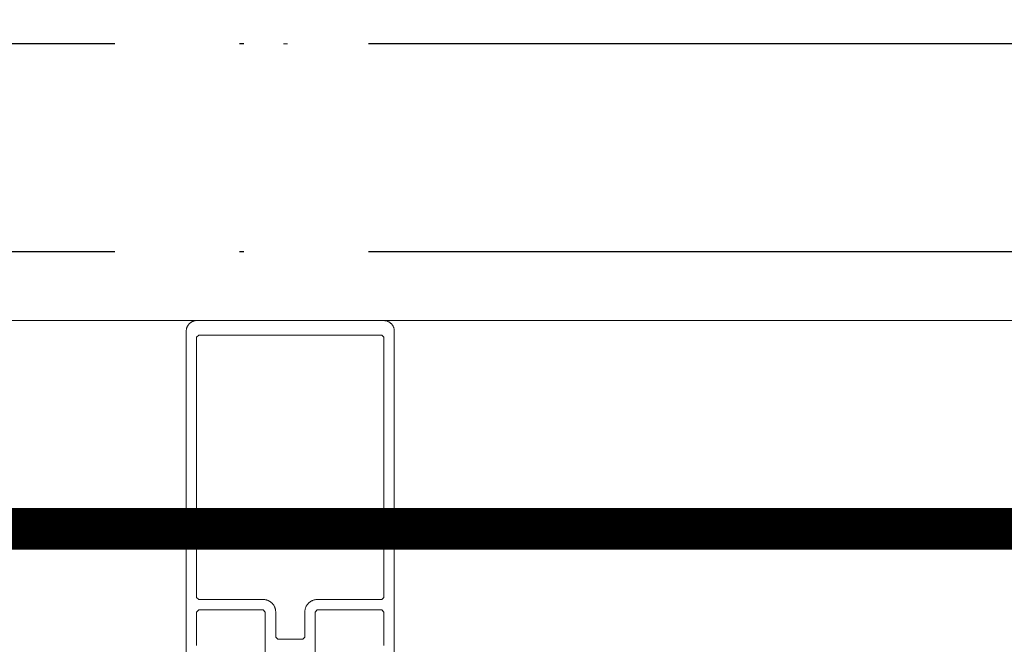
# Model space of a CAD drawing. Header units: millimetres. Extents: x 7483 to 13091, y 8111 to 13871.
# Tile 152 of 256: x 9743 to 9767, y 9227 to 9242. Entities that reach past the tile are written whole.
import ezdxf

# ---------------------------------------------------------------- set-up
doc = ezdxf.new("R2010")
doc.units = ezdxf.units.MM
for name, pattern in [('ACAD_ISO04W100', [30, 24, -3, 0, -3]), ('DGN_STYLE_2', [30.2, 18.12, -12.08]), ('KRESKAKROPKA2', [12.7, 6.35, -3.175, 0, -3.175])]:
    doc.linetypes.add(name, pattern=pattern)
doc.layers.add('a___wymiary', color=7, linetype='Continuous', lineweight=5, true_color=0x000000)
doc.layers.add('wymiary', color=7, linetype='Continuous', lineweight=5, true_color=0xb2b2b2)
doc.layers.add('AS_Siatki', color=72, linetype='Continuous')
for name, color, linetype, lineweight in [('CZ-GR', 236, 'Continuous', 30), ('CZ-SR', 106, 'Continuous', 13), ('drzwi', 30, 'Continuous', 20), ('OSI', 64, 'KRESKAKROPKA2', 0)]:
    doc.layers.add(name, color=color, linetype=linetype, lineweight=lineweight)
doc.layers.add('konstrukcja poglądowo', color=7, linetype='Continuous', lineweight=5, true_color=0xb2b2b2, plot=False)
doc.layers.add('Powierzchnie', color=21, linetype='DGN_STYLE_2', lineweight=15, plot=False)
doc.styles.add('Arial', font='arial.ttf')
doc.dimstyles.new('wymiary agp1', dxfattribs={"dimtxt": 16, "dimasz": 5, "dimexe": 30, "dimexo": 60, "dimgap": 1.8, "dimtad": 1, "dimdec": 3, "dimrnd": 0.5, "dimdsep": 46, "dimtxsty": 'Arial', "dimblk": 'znacznik', "dimcen": 1.5, "dimse1": 1, "dimse2": 1, "dimclrd": 256, "dimazin": 0, "dimtfac": 1, "dimtdec": 3, "dimtmove": 1, "dimatfit": 3, "dimldrblk": 'znacznik', "dimfxl": 0, "dimlwd": -1, "dimarcsym": 0})

# ---------------------------------------------------------------- blocks, each defined once
blk = doc.blocks.new('zw$58')
for points in [[(5.266062, 4.53), (5.266062, 8.0002), (5.316062, 8.0502), (6.866666, 8.0502), (6.916666, 8.0002), (6.916666, 7.2002)], [(7.166666, 6.5302), (7.166666, 14.7502), (7.166428, 14.761105), (7.165715, 14.771989), (7.164527, 14.782832), (7.162868, 14.793612), (7.16074, 14.80431), (7.158147, 14.814905), (7.155095, 14.825377), (7.151589, 14.835705), (7.147636, 14.845871), (7.143243, 14.855855), (7.138419, 14.865637), (7.133172, 14.8752), (7.127514, 14.884525), (7.121454, 14.893594), (7.115004, 14.90239), (7.108177, 14.910897), (7.100985, 14.919098), (7.093443, 14.926977), (7.085564, 14.934519), (7.077363, 14.941711), (7.068856, 14.948538), (7.06006, 14.954988), (7.050991, 14.961048), (7.041666, 14.966706), (7.032103, 14.971953), (7.022321, 14.976777), (7.012337, 14.98117), (7.002171, 14.985123), (6.991842, 14.988629), (6.981371, 14.991682), (6.970776, 14.994274), (6.960078, 14.996402), (6.949298, 14.998061), (6.938455, 14.999249), (6.927571, 14.999962), (6.916666, 15.0002), (2.416666, 15.0002), (2.405761, 14.999962), (2.394877, 14.999249), (2.384034, 14.998061), (2.373254, 14.996402), (2.362556, 14.994274), (2.351961, 14.991682), (2.34149, 14.988629), (2.331161, 14.985123), (2.320995, 14.98117), (2.311011, 14.976777), (2.301229, 14.971953), (2.291666, 14.966706), (2.282341, 14.961048), (2.273272, 14.954988), (2.264476, 14.948538), (2.255969, 14.941711), (2.247768, 14.934519), (2.239889, 14.926977), (2.232347, 14.919098), (2.225155, 14.910897), (2.218328, 14.90239), (2.211878, 14.893594), (2.205818, 14.884525), (2.20016, 14.8752), (2.194913, 14.865637), (2.190089, 14.855855), (2.185696, 14.845871), (2.181743, 14.835705), (2.178237, 14.825377), (2.175185, 14.814905), (2.172592, 14.80431), (2.170464, 14.793612), (2.168805, 14.782832), (2.167617, 14.771989), (2.166904, 14.761105), (2.166666, 14.7502), (2.166666, 6.5302)], [(2.416062, 7.2002), (2.416062, 8.0002), (2.466062, 8.0502), (4.016062, 8.0502), (4.066062, 8.0002), (4.066062, 4.53)]]:
    blk.add_lwpolyline(points)
blk.add_lwpolyline([(5.016062, 7.4002), (5.016062, 8.0002), (5.016347, 8.013286), (5.017203, 8.026347), (5.018628, 8.039358), (5.020619, 8.052295), (5.023173, 8.065132), (5.026284, 8.077846), (5.029947, 8.090412), (5.034154, 8.102806), (5.038898, 8.115005), (5.044169, 8.126986), (5.049958, 8.138725), (5.056254, 8.1502), (5.063044, 8.16139), (5.070316, 8.172273), (5.078056, 8.182829), (5.086248, 8.193036), (5.094878, 8.202877), (5.10393, 8.212332), (5.113385, 8.221383), (5.123225, 8.230013), (5.133433, 8.238206), (5.143989, 8.245946), (5.154872, 8.253218), (5.166062, 8.260008), (5.177537, 8.266303), (5.189276, 8.272092), (5.201257, 8.277364), (5.213456, 8.282108), (5.22585, 8.286315), (5.238416, 8.289978), (5.25113, 8.293089), (5.263967, 8.295642), (5.276904, 8.297634), (5.289915, 8.299059), (5.302976, 8.299915), (5.316062, 8.3002), (6.866062, 8.3002), (6.916062, 8.3502), (6.916062, 14.6002), (6.866062, 14.6502), (2.466062, 14.6502), (2.416062, 14.6002), (2.416062, 8.3502), (2.466062, 8.3002), (4.016062, 8.3002), (4.029147, 8.299915), (4.042208, 8.299059), (4.055219, 8.297634), (4.068156, 8.295642), (4.080993, 8.293089), (4.093707, 8.289978), (4.106273, 8.286315), (4.118668, 8.282108), (4.130867, 8.277364), (4.142847, 8.272092), (4.154586, 8.266303), (4.166062, 8.260008), (4.177251, 8.253218), (4.188135, 8.245946), (4.19869, 8.238206), (4.208898, 8.230013), (4.218739, 8.221383), (4.228194, 8.212332), (4.237245, 8.202877), (4.245875, 8.193036), (4.254068, 8.182829), (4.261807, 8.172273), (4.269079, 8.16139), (4.275869, 8.1502), (4.282165, 8.138725), (4.287954, 8.126986), (4.293225, 8.115005), (4.297969, 8.102806), (4.302177, 8.090412), (4.305839, 8.077846), (4.30895, 8.065132), (4.311504, 8.052295), (4.313495, 8.039358), (4.31492, 8.026347), (4.315776, 8.013286), (4.316062, 8.0002), (4.316062, 7.4002), (4.366062, 7.3502), (4.966062, 7.3502), (5.016062, 7.4002)], close=True)
blk = doc.blocks.new('gfhgfhhf')
at = {"layer": 'drzwi'}
blk.add_lwpolyline([(8218.027, 5171.151), (9892.067, 5171.151)], dxfattribs=at)
blk.add_blockref('zw$58', (9234.9, 5156.151), dxfattribs=at)
blk = doc.blocks.new('znacznik')
at = {"layer": 'a___wymiary'}
for p, q in [((0, 1.3936), (0, -1.3936)), ((1.3936, 0), (-1.3936, 0))]:
    blk.add_line(p, q, dxfattribs=at)
at = {"layer": 'a___wymiary', "const_width": 0.2}
blk.add_lwpolyline([(0.8759, 0.8759), (-0.8759, -0.8759)], dxfattribs=at)
blk = doc.blocks.new('*D1303')
at = {"layer": 'Defpoints', "color": 0, "transparency": 16777216}
for p in [(8555.286, 11469.362), (10277.023, 11469.362), (8692.028, 9219.562)]:
    blk.add_point(p, dxfattribs=at)
at = {"layer": 'wymiary', "color": 253, "true_color": 0x999999, "transparency": 16777216}
blk.add_line((8555.286, 9224.562), (8555.286, 11464.362), dxfattribs=at)
at = {"layer": 'wymiary', "color": 253, "true_color": 0x999999, "transparency": 16777216, "xscale": 5, "yscale": 5, "zscale": 5}
for p, rotation in [((8555.286, 11469.362), 90), ((8555.286, 9219.562), 270)]:
    blk.add_blockref('znacznik', p, dxfattribs=dict(at, rotation=rotation))
at = {"layer": 'wymiary', "color": 18, "true_color": 0x000000, "transparency": 16777216, "insert": (8545.317, 10344.462), "char_height": 16, "attachment_point": 5, "rotation": 90, "style": 'Arial'}
blk.add_mtext('2250', dxfattribs=at)
blk = doc.blocks.new('*D1310')
at = {"layer": 'Defpoints', "color": 0, "transparency": 16777216}
for p in [(11144.697, 9237.004), (8715.288, 9231.259), (11144.697, 9089.562)]:
    blk.add_point(p, dxfattribs=at)
at = {"layer": 'wymiary', "color": 253, "true_color": 0x999999, "transparency": 16777216}
blk.add_line((8720.288, 9089.562), (11139.697, 9089.562), dxfattribs=at)
at = {"layer": 'wymiary', "color": 253, "true_color": 0x999999, "transparency": 16777216, "xscale": 5, "yscale": 5, "zscale": 5, "rotation": 180}
blk.add_blockref('znacznik', (8715.288, 9089.562), dxfattribs=at)
at = {"layer": 'wymiary', "color": 253, "true_color": 0x999999, "transparency": 16777216, "xscale": 5, "yscale": 5, "zscale": 5}
blk.add_blockref('znacznik', (11144.697, 9089.562), dxfattribs=at)
at = {"layer": 'wymiary', "color": 18, "true_color": 0x000000, "transparency": 16777216, "insert": (9929.993, 9099.531), "char_height": 16, "attachment_point": 5, "style": 'Arial'}
blk.add_mtext('2429.5', dxfattribs=at)
blk = doc.blocks.new('gfgfddg')
at = {"color": 6, "lineweight": 30}
blk.add_circle((-145.3309, -542.5058), 15.8652, dxfattribs=at)
at = {"layer": 'AS_Siatki', "color": 6, "linetype": 'ACAD_ISO04W100', "lineweight": 30, "ltscale": 0.2}
blk.add_line((392.0541, -541.341), (-407.9459, -541.341), dxfattribs=at)
blk = doc.blocks.new('GHGFHGFH')
at = {"layer": 'OSI', "ltscale": 10}
blk.add_line((8510.288, 9241.912), (12389.895, 9241.912), dxfattribs=at)

msp = doc.modelspace()

# ---------------------------------------------------------------- linework, layer by layer
at = {"layer": 'Powierzchnie', "const_width": 1}
msp.add_lwpolyline([(10286.1119, 10577.6962), (10286.1119, 9229.9116), (8725.2884, 9229.9116), (8725.2884, 10667.207)], dxfattribs=at)

# ---------------------------------------------------------------- block references
at = {"layer": 'CZ-GR', "color": 7}
msp.add_blockref('GHGFHGFH', (0, -0.35), dxfattribs=at)
at = {"layer": 'CZ-SR'}
msp.add_blockref('gfhgfhhf', (510.0352, 4063.7609), dxfattribs=at)
at = {"layer": 'konstrukcja poglądowo', "xscale": 5, "yscale": 5, "zscale": 5}
for p in [(10433.9115, 11948.2664), (10433.9115, 11943.2664)]:
    msp.add_blockref('gfgfddg', p, dxfattribs=at)

# ---------------------------------------------------------------- dimensions: what is measured, and where the dimension line sits
at = {"layer": 'wymiary'}
dim = msp.add_linear_dim(base=(8555.2864, 11469.3622), p1=(8692.0284, 9219.5616), p2=(10277.0226, 11469.3622), angle=90, dimstyle='wymiary agp1', override={"dimblk": 'znacznik'}, dxfattribs=at)
dim.commit()
dim.dimension.update_dxf_attribs({"geometry": '*D1303', "text_midpoint": (8545.3172, 10344.4619)})
dim = msp.add_linear_dim(base=(11144.6975, 9089.5616), p1=(8715.2884, 9231.2593), p2=(11144.6975, 9237.0039), dimstyle='wymiary agp1', override={"dimblk": 'znacznik'}, dxfattribs=at)
dim.commit()
dim.dimension.update_dxf_attribs({"geometry": '*D1310', "text_midpoint": (9929.993, 9099.5307)})

doc.saveas('drawing.dxf')
